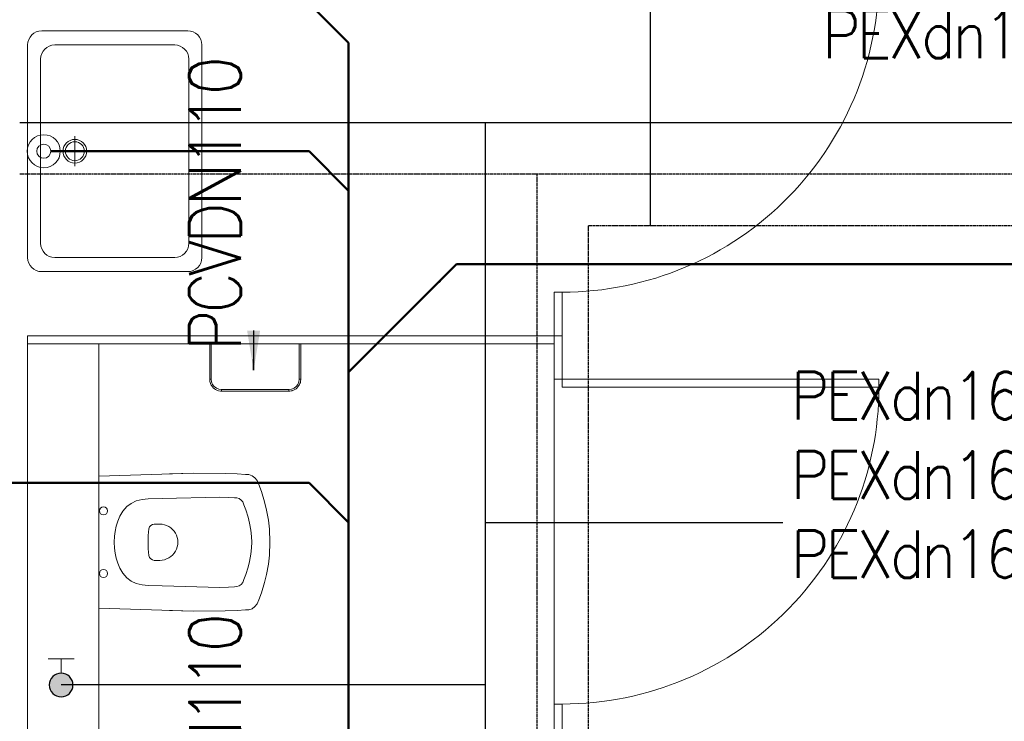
# Model space of a CAD drawing. Header units: millimetres. Extents: x -17122 to 7392, y -6480 to -3200.
# Tile 67 of 70: x 5046 to 5295, y -4297 to -4120. Entities that reach past the tile are written whole.
import ezdxf
from ezdxf import colors
from ezdxf.entities.mleader import LeaderData, LeaderLine
from ezdxf.lldxf.tags import DXFTag
from ezdxf.math import Vec2, Vec3

# ---------------------------------------------------------------- set-up
doc = ezdxf.new("R2010")
doc.units = ezdxf.units.MM
doc.linetypes.add('DASHDOT', pattern=[20, 10, -5, 0, -5])
doc.linetypes.add('DASHED', pattern=[0.75, 0.5, -0.25])
for name, color, linetype, lineweight in [('_k_wyposażenia', 251, 'Continuous', 9), ('_k_ściany', 7, 'Continuous', 0), ('KANZLIZACJA', 34, 'Continuous', 30), ('WODA C', 1, 'Continuous', 0), ('WODA Z', 5, 'Continuous', 0)]:
    doc.layers.add(name, color=color, linetype=linetype, lineweight=lineweight)
for name, color, linetype, true_color in [('IS_Ciepła_woda', 1, 'DASHDOT', 0xff0000), ('IS_Cyrkulacja', 7, 'DASHED', 0x800080), ('IS_Zimna_woda', 5, 'SOLID', 0x0000ff)]:
    doc.layers.add(name, color=color, linetype=linetype, true_color=true_color)
doc.styles.get("Standard").update_dxf_attribs({"font": 'arial.ttf'})
tags = doc.linetypes.add('SOLID', pattern=[10, 10, 0]).pattern_tags.tags
tags[6:7] = [DXFTag(74, 4), DXFTag(75, 0), DXFTag(340, '0'), DXFTag(46, 0.0), DXFTag(50, 0.0), DXFTag(44, 0.0), DXFTag(45, 0.0)]
tags[4:5] = [DXFTag(74, 4), DXFTag(75, 0), DXFTag(340, '0'), DXFTag(46, 0.0), DXFTag(50, 0.0), DXFTag(44, 0.0), DXFTag(45, 0.0)]

# ---------------------------------------------------------------- blocks, each defined once
blk = doc.blocks.new('kabiny')
at = {"layer": '_k_wyposażenia', "lineweight": 0, "ltscale": 20}
for p, q in [((13.20636446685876, 7.000000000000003), (12.4492233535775, -16.896484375)), ((13.20636446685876, 7.000000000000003), (46.53125460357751, 6.999999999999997)), ((46.53125460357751, 6.999999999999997), (47.28931124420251, -16.896484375)), ((115.2063644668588, 7.000000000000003), (114.4492233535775, -16.896484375)), ((115.2063644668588, 7.000000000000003), (148.5312546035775, 6.999999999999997)), ((148.5312546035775, 6.999999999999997), (149.2893112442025, -16.896484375)), ((25.85376436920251, 2.632019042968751), (24.55280001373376, 2.235290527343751)), ((27.12695772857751, 2.885925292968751), (25.85376436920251, 2.632019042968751)), ((28.34399874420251, 3.02813720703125), (27.12695772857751, 2.885925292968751)), ((29.86896212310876, 3.09954833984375), (28.34399874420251, 3.02813720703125)), ((29.86896212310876, 3.09954833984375), (31.39484102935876, 3.02813720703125)), ((31.39484102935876, 3.02813720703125), (32.61127169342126, 2.885925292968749)), ((32.61127169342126, 2.885925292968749), (33.88446505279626, 2.632019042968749)), ((33.88446505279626, 2.632019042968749), (35.18542940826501, 2.235290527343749)), ((127.8537643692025, 2.632019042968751), (126.5528000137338, 2.235290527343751)), ((129.1269577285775, 2.885925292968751), (127.8537643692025, 2.632019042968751)), ((130.3439987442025, 3.02813720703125), (129.1269577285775, 2.885925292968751)), ((131.8689621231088, 3.09954833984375), (130.3439987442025, 3.02813720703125)), ((131.8689621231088, 3.09954833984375), (133.3948410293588, 3.02813720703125)), ((133.3948410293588, 3.02813720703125), (134.6112716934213, 2.885925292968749)), ((134.6112716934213, 2.885925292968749), (135.8844650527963, 2.632019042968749)), ((135.8844650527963, 2.632019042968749), (137.185429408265, 2.235290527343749)), ((22.03571016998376, 0.9044189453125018), (20.87573702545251, -0.1142578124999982)), ((23.27960665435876, 1.669189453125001), (22.03571016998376, 0.9044189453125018)), ((24.55280001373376, 2.235290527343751), (23.27960665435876, 1.669189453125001)), ((35.18542940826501, 2.235290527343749), (36.45801241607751, 1.669189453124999)), ((36.45801241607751, 1.669189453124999), (37.70312960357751, 0.9044189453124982)), ((37.70312960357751, 0.9044189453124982), (38.86310274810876, -0.1142578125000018)), ((124.0357101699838, 0.9044189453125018), (122.8757370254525, -0.1142578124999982)), ((125.2796066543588, 1.669189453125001), (124.0357101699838, 0.9044189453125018)), ((126.5528000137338, 2.235290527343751), (125.2796066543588, 1.669189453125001)), ((137.185429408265, 2.235290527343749), (138.4580124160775, 1.669189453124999)), ((138.4580124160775, 1.669189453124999), (139.7031296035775, 0.9044189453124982)), ((139.7031296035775, 0.9044189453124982), (140.8631027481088, -0.1142578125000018)), ((19.43225558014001, -2.464416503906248), (19.06451876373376, -3.936584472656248)), ((20.05511934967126, -1.161926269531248), (19.43225558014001, -2.464416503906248)), ((20.87573702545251, -0.1142578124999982), (20.05511934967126, -1.161926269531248)), ((38.86310274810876, -0.1142578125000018), (39.68341524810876, -1.161926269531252)), ((39.68341524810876, -1.161926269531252), (40.30597384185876, -2.464416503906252)), ((40.30597384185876, -2.464416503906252), (40.67371065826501, -3.936584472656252)), ((121.43225558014, -2.464416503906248), (121.0645187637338, -3.936584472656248)), ((122.0551193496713, -1.161926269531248), (121.43225558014, -2.464416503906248)), ((122.8757370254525, -0.1142578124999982), (122.0551193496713, -1.161926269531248)), ((140.8631027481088, -0.1142578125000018), (141.6834152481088, -1.161926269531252)), ((141.6834152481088, -1.161926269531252), (142.3059738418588, -2.464416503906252)), ((142.3059738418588, -2.464416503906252), (142.673710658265, -3.936584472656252)), ((19.06451876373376, -3.936584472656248), (18.92352755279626, -5.465515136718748)), ((40.67371065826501, -3.936584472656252), (40.81470186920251, -5.465515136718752)), ((121.0645187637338, -3.936584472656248), (120.9235275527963, -5.465515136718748)), ((142.673710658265, -3.936584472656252), (142.8147018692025, -5.465515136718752)), ((18.92352755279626, -5.465515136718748), (18.82098849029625, -8.976562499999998)), ((25.2849167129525, -8.3753662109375), (25.2849167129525, -7.01458740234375)), ((34.45331270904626, -8.3753662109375), (34.45331270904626, -7.01458740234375)), ((40.81470186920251, -5.465515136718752), (40.91663058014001, -8.976562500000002)), ((120.9235275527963, -5.465515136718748), (120.8209884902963, -8.976562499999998)), ((127.2849167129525, -8.3753662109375), (127.2849167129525, -7.01458740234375)), ((136.4533127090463, -8.3753662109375), (136.4533127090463, -7.01458740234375)), ((142.8147018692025, -5.465515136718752), (142.91663058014, -8.976562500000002)), ((18.46393282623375, -23.60272216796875), (18.82098849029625, -8.976562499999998)), ((41.27460177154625, -23.60272216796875), (40.91663058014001, -8.976562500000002)), ((120.4639328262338, -23.60272216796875), (120.8209884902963, -8.976562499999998)), ((143.2746017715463, -23.60272216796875), (142.91663058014, -8.976562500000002)), ((12.4492233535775, -16.896484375), (12.64056856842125, -10.872314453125)), ((47.28931124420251, -16.896484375), (47.09766085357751, -10.872314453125)), ((114.4492233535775, -16.896484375), (114.6405685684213, -10.872314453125)), ((149.2893112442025, -16.896484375), (149.0976608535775, -10.872314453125)), ((12.4492233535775, -16.896484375), (12.52155001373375, -24.9024658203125)), ((12.52155001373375, -24.9024658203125), (12.4492233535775, -16.896484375)), ((47.2172897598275, -24.9024658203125), (47.28931124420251, -16.896484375)), ((47.28931124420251, -16.896484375), (47.2172897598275, -24.9024658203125)), ((114.4492233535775, -16.896484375), (114.5215500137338, -24.9024658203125)), ((114.5215500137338, -24.9024658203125), (114.4492233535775, -16.896484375)), ((149.2172897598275, -24.9024658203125), (149.2893112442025, -16.896484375)), ((149.2893112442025, -16.896484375), (149.2172897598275, -24.9024658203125)), ((18.54877169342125, -25.75299072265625), (18.46393282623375, -23.60272216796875)), ((41.18976290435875, -25.75299072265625), (41.27460177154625, -23.60272216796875)), ((120.5487716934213, -25.75299072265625), (120.4639328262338, -23.60272216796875)), ((143.1897629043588, -25.75299072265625), (143.2746017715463, -23.60272216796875)), ((12.52155001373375, -24.9024658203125), (12.64056856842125, -27.9298095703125)), ((12.64056856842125, -27.9298095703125), (12.52155001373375, -24.9024658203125)), ((18.6333053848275, -27.25262451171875), (18.54877169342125, -25.75299072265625)), ((18.661991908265, -27.8468017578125), (18.6333053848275, -27.25262451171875)), ((41.076542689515, -27.8468017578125), (41.10492403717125, -27.25262451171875)), ((41.10492403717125, -27.25262451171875), (41.18976290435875, -25.75299072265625)), ((47.0976608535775, -27.9298095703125), (47.2172897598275, -24.9024658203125)), ((47.2172897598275, -24.9024658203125), (47.0976608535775, -27.9298095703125)), ((114.5215500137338, -24.9024658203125), (114.6405685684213, -27.9298095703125)), ((114.6405685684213, -27.9298095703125), (114.5215500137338, -24.9024658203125)), ((120.6333053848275, -27.25262451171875), (120.5487716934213, -25.75299072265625)), ((120.661991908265, -27.8468017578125), (120.6333053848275, -27.25262451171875)), ((143.076542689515, -27.8468017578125), (143.1049240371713, -27.25262451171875)), ((143.1049240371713, -27.25262451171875), (143.1897629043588, -25.75299072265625)), ((149.0976608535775, -27.9298095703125), (149.2172897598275, -24.9024658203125)), ((149.2172897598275, -24.9024658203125), (149.0976608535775, -27.9298095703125)), ((12.64056856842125, -27.9298095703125), (12.75958712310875, -30.04010009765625)), ((12.75958712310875, -30.04010009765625), (12.64056856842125, -27.9298095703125)), ((18.86005099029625, -28.44097900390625), (18.661991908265, -27.8468017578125)), ((19.22687227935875, -28.94940185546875), (18.86005099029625, -28.44097900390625)), ((19.70782931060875, -29.34552001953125), (19.22687227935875, -28.94940185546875)), ((20.44208224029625, -29.65679931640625), (19.70782931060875, -29.34552001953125)), ((21.71466524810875, -30.109375), (20.44208224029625, -29.65679931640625)), ((38.02386934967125, -30.109375), (39.2961471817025, -29.65679931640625)), ((39.2961471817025, -29.65679931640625), (40.03070528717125, -29.34552001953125)), ((40.03070528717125, -29.34552001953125), (40.5107467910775, -28.94940185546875)), ((40.5107467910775, -28.94940185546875), (40.8781784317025, -28.44097900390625)), ((40.8781784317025, -28.44097900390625), (41.076542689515, -27.8468017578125)), ((46.9780319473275, -30.04010009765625), (47.0976608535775, -27.9298095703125)), ((47.0976608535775, -27.9298095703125), (46.9780319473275, -30.04010009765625)), ((114.6405685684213, -27.9298095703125), (114.7595871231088, -30.04010009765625)), ((114.7595871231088, -30.04010009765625), (114.6405685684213, -27.9298095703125)), ((120.8600509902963, -28.44097900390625), (120.661991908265, -27.8468017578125)), ((121.2268722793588, -28.94940185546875), (120.8600509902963, -28.44097900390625)), ((121.7078293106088, -29.34552001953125), (121.2268722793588, -28.94940185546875)), ((122.4420822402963, -29.65679931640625), (121.7078293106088, -29.34552001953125)), ((123.7146652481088, -30.109375), (122.4420822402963, -29.65679931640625)), ((140.0238693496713, -30.109375), (141.2961471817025, -29.65679931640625)), ((141.2961471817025, -29.65679931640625), (142.0307052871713, -29.34552001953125)), ((142.0307052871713, -29.34552001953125), (142.5107467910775, -28.94940185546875)), ((142.5107467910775, -28.94940185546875), (142.8781784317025, -28.44097900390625)), ((142.8781784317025, -28.44097900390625), (143.076542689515, -27.8468017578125)), ((148.9780319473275, -30.04010009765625), (149.0976608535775, -27.9298095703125)), ((149.0976608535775, -27.9298095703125), (148.9780319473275, -30.04010009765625)), ((12.75958712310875, -30.04010009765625), (12.7995651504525, -30.87689208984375)), ((12.7995651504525, -30.87689208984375), (12.75958712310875, -30.04010009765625)), ((12.7995651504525, -30.87689208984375), (13.07758028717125, -31.71307373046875)), ((13.07758028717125, -31.71307373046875), (12.7995651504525, -30.87689208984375)), ((13.07758028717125, -31.71307373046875), (13.59515841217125, -32.43023681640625)), ((13.59515841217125, -32.43023681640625), (13.07758028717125, -31.71307373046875)), ((23.5527389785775, -30.6751708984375), (21.71466524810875, -30.109375)), ((25.02155001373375, -31.0438232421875), (23.5527389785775, -30.6751708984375)), ((26.830937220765, -31.382568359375), (25.02155001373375, -31.0438232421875)), ((28.44257052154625, -31.55224609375), (26.830937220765, -31.382568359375)), ((29.86896212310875, -31.61541748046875), (28.44257052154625, -31.55224609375)), ((29.86896212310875, -31.61541748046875), (31.2956589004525, -31.55224609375)), ((31.2956589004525, -31.55224609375), (32.9069870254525, -31.382568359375)), ((32.9069870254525, -31.382568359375), (34.716679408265, -31.0438232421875)), ((34.716679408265, -31.0438232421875), (36.18549044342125, -30.6751708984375)), ((36.18549044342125, -30.6751708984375), (38.02386934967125, -30.109375)), ((46.1430710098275, -32.43023681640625), (46.660038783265, -31.71307373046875)), ((46.660038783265, -31.71307373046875), (46.1430710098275, -32.43023681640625)), ((46.660038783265, -31.71307373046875), (46.93866427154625, -30.87689208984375)), ((46.93866427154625, -30.87689208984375), (46.660038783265, -31.71307373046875)), ((46.93866427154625, -30.87689208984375), (46.9780319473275, -30.04010009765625)), ((46.9780319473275, -30.04010009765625), (46.93866427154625, -30.87689208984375)), ((114.7595871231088, -30.04010009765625), (114.7995651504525, -30.87689208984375)), ((114.7995651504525, -30.87689208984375), (114.7595871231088, -30.04010009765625)), ((114.7995651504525, -30.87689208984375), (115.0775802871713, -31.71307373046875)), ((115.0775802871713, -31.71307373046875), (114.7995651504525, -30.87689208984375)), ((115.0775802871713, -31.71307373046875), (115.5951584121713, -32.43023681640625)), ((115.5951584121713, -32.43023681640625), (115.0775802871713, -31.71307373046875)), ((125.5527389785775, -30.6751708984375), (123.7146652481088, -30.109375)), ((127.0215500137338, -31.0438232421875), (125.5527389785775, -30.6751708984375)), ((128.830937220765, -31.382568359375), (127.0215500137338, -31.0438232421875)), ((130.4425705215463, -31.55224609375), (128.830937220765, -31.382568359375)), ((131.8689621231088, -31.61541748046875), (130.4425705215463, -31.55224609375)), ((131.8689621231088, -31.61541748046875), (133.2956589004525, -31.55224609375)), ((133.2956589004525, -31.55224609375), (134.9069870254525, -31.382568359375)), ((134.9069870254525, -31.382568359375), (136.716679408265, -31.0438232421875)), ((136.716679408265, -31.0438232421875), (138.1854904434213, -30.6751708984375)), ((138.1854904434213, -30.6751708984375), (140.0238693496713, -30.109375)), ((148.1430710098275, -32.43023681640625), (148.660038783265, -31.71307373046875)), ((148.660038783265, -31.71307373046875), (148.1430710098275, -32.43023681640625)), ((148.660038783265, -31.71307373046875), (148.9386642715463, -30.87689208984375)), ((148.9386642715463, -30.87689208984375), (148.660038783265, -31.71307373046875)), ((148.9386642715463, -30.87689208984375), (148.9780319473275, -30.04010009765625)), ((148.9780319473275, -30.04010009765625), (148.9386642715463, -30.87689208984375)), ((13.59515841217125, -32.43023681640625), (14.2717331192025, -32.98748779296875)), ((14.2717331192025, -32.98748779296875), (13.59515841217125, -32.43023681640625)), ((14.2717331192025, -32.98748779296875), (15.3068893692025, -33.42633056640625)), ((15.3068893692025, -33.42633056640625), (14.2717331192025, -32.98748779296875)), ((15.3068893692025, -33.42633056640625), (17.0976608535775, -34.063232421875)), ((17.0976608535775, -34.063232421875), (15.3068893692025, -33.42633056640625)), ((17.0976608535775, -34.063232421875), (19.68402559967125, -34.8603515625)), ((19.68402559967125, -34.8603515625), (17.0976608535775, -34.063232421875)), ((40.0542038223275, -34.8603515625), (42.64056856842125, -34.063232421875)), ((42.64056856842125, -34.063232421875), (40.0542038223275, -34.8603515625)), ((42.64056856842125, -34.063232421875), (44.43134005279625, -33.42633056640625)), ((44.43134005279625, -33.42633056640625), (42.64056856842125, -34.063232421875)), ((44.43134005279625, -33.42633056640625), (45.46588595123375, -32.98748779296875)), ((45.46588595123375, -32.98748779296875), (44.43134005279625, -33.42633056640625)), ((45.46588595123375, -32.98748779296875), (46.1430710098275, -32.43023681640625)), ((46.1430710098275, -32.43023681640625), (45.46588595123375, -32.98748779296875)), ((115.5951584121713, -32.43023681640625), (116.2717331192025, -32.98748779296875)), ((116.2717331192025, -32.98748779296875), (115.5951584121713, -32.43023681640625)), ((116.2717331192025, -32.98748779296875), (117.3068893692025, -33.42633056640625)), ((117.3068893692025, -33.42633056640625), (116.2717331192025, -32.98748779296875)), ((117.3068893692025, -33.42633056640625), (119.0976608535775, -34.063232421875)), ((119.0976608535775, -34.063232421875), (117.3068893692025, -33.42633056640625)), ((119.0976608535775, -34.063232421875), (121.6840255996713, -34.8603515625)), ((121.6840255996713, -34.8603515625), (119.0976608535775, -34.063232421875)), ((142.0542038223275, -34.8603515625), (144.6405685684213, -34.063232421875)), ((144.6405685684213, -34.063232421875), (142.0542038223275, -34.8603515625)), ((144.6405685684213, -34.063232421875), (146.4313400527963, -33.42633056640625)), ((146.4313400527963, -33.42633056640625), (144.6405685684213, -34.063232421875)), ((146.4313400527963, -33.42633056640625), (147.4658859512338, -32.98748779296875)), ((147.4658859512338, -32.98748779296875), (146.4313400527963, -33.42633056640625)), ((147.4658859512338, -32.98748779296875), (148.1430710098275, -32.43023681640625)), ((148.1430710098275, -32.43023681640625), (147.4658859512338, -32.98748779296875)), ((19.68402559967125, -34.8603515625), (21.75372774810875, -35.37762451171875)), ((21.75372774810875, -35.37762451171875), (19.68402559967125, -34.8603515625)), ((21.75372774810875, -35.37762451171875), (24.3010299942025, -35.85552978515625)), ((24.3010299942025, -35.85552978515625), (21.75372774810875, -35.37762451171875)), ((24.3010299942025, -35.85552978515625), (26.56940157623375, -36.094482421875)), ((26.56940157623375, -36.094482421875), (24.3010299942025, -35.85552978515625)), ((26.56940157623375, -36.094482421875), (29.86896212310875, -36.19976806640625)), ((29.86896212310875, -36.19976806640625), (26.56940157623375, -36.094482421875)), ((29.86896212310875, -36.19976806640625), (33.168827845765, -36.094482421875)), ((33.168827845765, -36.094482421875), (29.86896212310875, -36.19976806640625)), ((33.168827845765, -36.094482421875), (35.43719942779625, -35.85552978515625)), ((35.43719942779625, -35.85552978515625), (33.168827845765, -36.094482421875)), ((35.43719942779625, -35.85552978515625), (37.9838913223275, -35.37762451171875)), ((37.9838913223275, -35.37762451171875), (35.43719942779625, -35.85552978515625)), ((37.9838913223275, -35.37762451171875), (40.0542038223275, -34.8603515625)), ((40.0542038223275, -34.8603515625), (37.9838913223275, -35.37762451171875)), ((121.6840255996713, -34.8603515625), (123.7537277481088, -35.37762451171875)), ((123.7537277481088, -35.37762451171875), (121.6840255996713, -34.8603515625)), ((123.7537277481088, -35.37762451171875), (126.3010299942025, -35.85552978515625)), ((126.3010299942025, -35.85552978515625), (123.7537277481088, -35.37762451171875)), ((126.3010299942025, -35.85552978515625), (128.5694015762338, -36.094482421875)), ((128.5694015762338, -36.094482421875), (126.3010299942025, -35.85552978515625)), ((128.5694015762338, -36.094482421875), (131.8689621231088, -36.19976806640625)), ((131.8689621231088, -36.19976806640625), (128.5694015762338, -36.094482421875)), ((131.8689621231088, -36.19976806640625), (135.168827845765, -36.094482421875)), ((135.168827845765, -36.094482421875), (131.8689621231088, -36.19976806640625)), ((135.168827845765, -36.094482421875), (137.4371994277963, -35.85552978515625)), ((137.4371994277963, -35.85552978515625), (135.168827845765, -36.094482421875)), ((137.4371994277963, -35.85552978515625), (139.9838913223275, -35.37762451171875)), ((139.9838913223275, -35.37762451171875), (137.4371994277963, -35.85552978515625)), ((139.9838913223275, -35.37762451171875), (142.0542038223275, -34.8603515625)), ((142.0542038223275, -34.8603515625), (139.9838913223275, -35.37762451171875))]:
    blk.add_line(p, q, dxfattribs=at)
at = {"layer": '_k_wyposażenia', "lineweight": 0, "ltscale": 0.1}
for p, q in [((-20, -21.01362966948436), (-20, -21)), ((-20, -21), (-11, -21)), ((-20, -21.05358983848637), (-20, -21.01362966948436)), ((-20, -21.11715728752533), (-20, -21.05358983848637)), ((-20, -21.2), (-20, -21.11715728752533)), ((-20, -21.29647238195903), (-20, -21.2)), ((-20, -21.4), (-20, -21.29647238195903)), ((-11, -21.4), (-20, -21.4)), ((-20, -43.6), (-20, -21.4)), ((-11, -21.01362966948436), (-11, -21)), ((-11, -21), (-10.45000292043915, -21.05777549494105)), ((-11, -21.05358983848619), (-11, -21.01362966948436)), ((-11, -21.11715728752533), (-11, -21.05358983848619)), ((-11, -21.2), (-11, -21.11715728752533)), ((-11, -21.29647238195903), (-11, -21.2)), ((-11, -21.4), (-11, -21.29647238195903)), ((-10.32707048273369, -21.48859285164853), (-11, -21.4)), ((-10.45000292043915, -21.05777549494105), (-10.22354286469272, -21.10222252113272)), ((-9.7, -21.7483339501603), (-10.32707048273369, -21.48859285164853)), ((-10.22354286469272, -21.10222252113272), (-9.91873533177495, -21.20893415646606)), ((-9.91873533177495, -21.20893415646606), (-9.5, -21.40192378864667)), ((-9.16152236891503, -22.16152236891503), (-9.7, -21.7483339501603)), ((-9.5, -21.40192378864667), (-9.424288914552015, -21.45513921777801)), ((-9.424288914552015, -21.45513921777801), (-8.983501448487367, -21.78800646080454)), ((-8.748333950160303, -22.7), (-9.16152236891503, -22.16152236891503)), ((-8.983501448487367, -21.78800646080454), (-8.878679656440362, -21.87867965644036)), ((-8.878679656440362, -21.87867965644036), (-8.61138342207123, -22.19620049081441)), ((-8.61138342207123, -22.19620049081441), (-8.4019237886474, -22.5)), ((170.6113834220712, -22.19620049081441), (170.4019237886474, -22.5)), ((170.8786796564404, -21.87867965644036), (170.6113834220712, -22.19620049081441)), ((170.7483339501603, -22.7), (171.161522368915, -22.16152236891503)), ((170.9835014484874, -21.78800646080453), (170.8786796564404, -21.87867965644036)), ((171.424288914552, -21.45513921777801), (170.9835014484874, -21.78800646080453)), ((171.161522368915, -22.16152236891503), (171.7, -21.7483339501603)), ((171.5, -21.40192378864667), (171.424288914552, -21.45513921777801)), ((171.9187353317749, -21.20893415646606), (171.5, -21.40192378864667)), ((171.7, -21.7483339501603), (172.3270704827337, -21.48859285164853)), ((172.2235428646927, -21.10222252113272), (171.9187353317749, -21.20893415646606)), ((172.4500029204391, -21.05777549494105), (172.2235428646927, -21.10222252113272)), ((172.3270704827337, -21.48859285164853), (173, -21.4)), ((173, -21), (172.4500029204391, -21.05777549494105)), ((173, -21.01362966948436), (173, -21)), ((182, -21), (173, -21)), ((173, -21.05358983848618), (173, -21.01362966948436)), ((173, -21.11715728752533), (173, -21.05358983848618)), ((173, -21.2), (173, -21.11715728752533)), ((173, -21.29647238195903), (173, -21.2)), ((173, -21.4), (173, -21.29647238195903)), ((173, -21.4), (182, -21.4)), ((182, -21.01362966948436), (182, -21)), ((182, -21.05358983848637), (182, -21.01362966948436)), ((182, -21.11715728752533), (182, -21.05358983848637)), ((182, -21.2), (182, -21.11715728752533)), ((182, -21.29647238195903), (182, -21.2)), ((182, -21.4), (182, -21.29647238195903)), ((182, -43.6), (182, -21.4)), ((-8.488592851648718, -23.3270704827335), (-8.748333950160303, -22.7)), ((-8.399999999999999, -24), (-8.488592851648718, -23.3270704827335)), ((-8.4019237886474, -22.5), (-8.320606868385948, -22.66582074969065)), ((-8.399999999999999, -41), (-8.399999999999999, -24)), ((-8.399999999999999, -24), (-8.296472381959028, -24)), ((-8.320606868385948, -22.66582074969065), (-8.102222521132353, -23.22354286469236)), ((-8.296472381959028, -24), (-8.2, -24)), ((-8.2, -24), (-8.117157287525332, -24)), ((-8.117157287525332, -24), (-8.053589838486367, -24)), ((-8.102222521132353, -23.22354286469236), (-8.019579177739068, -23.72382333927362)), ((-8.053589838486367, -24), (-8.013629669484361, -24)), ((-8.019579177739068, -23.72382333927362), (-8, -24)), ((-8.013629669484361, -24), (-8, -24)), ((-8, -24), (-8, -41)), ((170.0195791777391, -23.72382333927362), (170, -24)), ((170.0136296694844, -24), (170, -24)), ((170, -24), (170, -41)), ((170.0535898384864, -24), (170.0136296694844, -24)), ((170.1022225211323, -23.22354286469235), (170.0195791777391, -23.72382333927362)), ((170.1171572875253, -24), (170.0535898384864, -24)), ((170.3206068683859, -22.66582074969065), (170.1022225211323, -23.22354286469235)), ((170.2, -24), (170.1171572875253, -24)), ((170.296472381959, -24), (170.2, -24)), ((170.4, -24), (170.296472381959, -24)), ((170.4019237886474, -22.5), (170.3206068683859, -22.66582074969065)), ((170.4, -24), (170.4885928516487, -23.3270704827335)), ((170.4, -41), (170.4, -24)), ((170.4885928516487, -23.3270704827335), (170.7483339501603, -22.7)), ((-8.748333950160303, -42.3), (-8.488592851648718, -41.6729295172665)), ((-8.488592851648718, -41.6729295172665), (-8.399999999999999, -41)), ((-8.399999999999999, -41), (-8.296472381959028, -41)), ((-8.102222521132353, -41.77645713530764), (-8.320606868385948, -42.33417925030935)), ((-8.121073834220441, -41.81912511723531), (-8.320606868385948, -42.33417925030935)), ((-8.296472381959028, -41), (-8.2, -41)), ((-8.2, -41), (-8.117157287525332, -41)), ((-8.102222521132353, -41.77645713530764), (-8.138089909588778, -41.86304867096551)), ((-8.117157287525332, -41), (-8.053589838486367, -41)), ((-8.019579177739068, -41.27617666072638), (-8.102222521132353, -41.77645713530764)), ((-8.053589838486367, -41), (-8.013629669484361, -41)), ((-8, -41), (-8.019579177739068, -41.27617666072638)), ((-8.013629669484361, -41), (-8, -41)), ((170.0136296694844, -41), (170, -41)), ((170, -41), (170.0195791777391, -41.27617666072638)), ((170.0535898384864, -41), (170.0136296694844, -41)), ((170.0195791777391, -41.27617666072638), (170.1022225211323, -41.77645713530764)), ((170.1171572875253, -41), (170.0535898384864, -41)), ((170.1022225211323, -41.77645713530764), (170.3206068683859, -42.33417925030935)), ((170.1022225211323, -41.77645713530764), (170.1380899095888, -41.86304867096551)), ((170.2, -41), (170.1171572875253, -41)), ((170.1210738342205, -41.8191251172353), (170.3206068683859, -42.33417925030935)), ((170.296472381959, -41), (170.2, -41)), ((170.4, -41), (170.296472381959, -41)), ((170.4885928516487, -41.6729295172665), (170.4, -41)), ((170.7483339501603, -42.3), (170.4885928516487, -41.6729295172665)), ((-20, -43.70352761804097), (-20, -43.6)), ((-20, -43.6), (-11, -43.6)), ((-20, -43.8), (-20, -43.70352761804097)), ((-20, -43.88284271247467), (-20, -43.8)), ((-20, -43.94641016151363), (-20, -43.88284271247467)), ((-20, -43.98637033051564), (-20, -43.94641016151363)), ((-20, -44), (-20, -43.98637033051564)), ((-11, -44), (-20, -44)), ((-11, -43.6), (-10.32707048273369, -43.51140714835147)), ((-11, -43.70352761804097), (-11, -43.6)), ((-11, -43.8), (-11, -43.70352761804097)), ((-11, -43.88284271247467), (-11, -43.8)), ((-11, -43.94641016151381), (-11, -43.88284271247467)), ((-10.45000292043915, -43.94222450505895), (-11, -44)), ((-11, -43.98637033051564), (-11, -43.94641016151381)), ((-11, -44), (-11, -43.98637033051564)), ((-10.22354286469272, -43.89777747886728), (-10.45000292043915, -43.94222450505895)), ((-10.32707048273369, -43.51140714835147), (-9.7, -43.2516660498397)), ((-9.91873533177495, -43.79106584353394), (-10.22354286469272, -43.89777747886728)), ((-9.5, -43.59807621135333), (-9.91873533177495, -43.79106584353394)), ((-9.7, -43.2516660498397), (-9.16152236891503, -42.83847763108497)), ((-9.424288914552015, -43.54486078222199), (-9.5, -43.59807621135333)), ((-8.983501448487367, -43.21199353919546), (-9.424288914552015, -43.54486078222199)), ((-9.16152236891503, -42.83847763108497), (-8.748333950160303, -42.3)), ((-8.878679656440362, -43.12132034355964), (-8.983501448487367, -43.21199353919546)), ((-8.61138342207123, -42.80379950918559), (-8.878679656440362, -43.12132034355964)), ((-8.4019237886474, -42.5), (-8.61138342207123, -42.80379950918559)), ((-8.320606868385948, -42.33417925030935), (-8.4019237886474, -42.5)), ((170.3206068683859, -42.33417925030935), (170.4019237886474, -42.5)), ((170.4019237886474, -42.5), (170.6113834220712, -42.80379950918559)), ((170.6113834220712, -42.80379950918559), (170.8786796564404, -43.12132034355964)), ((171.161522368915, -42.83847763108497), (170.7483339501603, -42.3)), ((170.8786796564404, -43.12132034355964), (170.9835014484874, -43.21199353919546)), ((170.9835014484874, -43.21199353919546), (171.424288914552, -43.54486078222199)), ((171.7, -43.2516660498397), (171.161522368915, -42.83847763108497)), ((171.424288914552, -43.54486078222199), (171.5, -43.59807621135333)), ((171.5, -43.59807621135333), (171.9187353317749, -43.79106584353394)), ((172.3270704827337, -43.51140714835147), (171.7, -43.2516660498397)), ((171.9187353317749, -43.79106584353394), (172.2235428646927, -43.89777747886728)), ((172.2235428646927, -43.89777747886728), (172.4500029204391, -43.94222450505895)), ((173, -43.6), (172.3270704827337, -43.51140714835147)), ((172.4500029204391, -43.94222450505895), (173, -44)), ((173, -43.70352761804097), (173, -43.6)), ((182, -43.6), (173, -43.6)), ((173, -43.8), (173, -43.70352761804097)), ((173, -43.88284271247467), (173, -43.8)), ((173, -43.94641016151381), (173, -43.88284271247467)), ((173, -43.98637033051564), (173, -43.94641016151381)), ((173, -44), (173, -43.98637033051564)), ((173, -44), (182, -44)), ((182, -43.70352761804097), (182, -43.6)), ((182, -43.8), (182, -43.70352761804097)), ((182, -43.88284271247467), (182, -43.8)), ((182, -43.94641016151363), (182, -43.88284271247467)), ((182, -43.98637033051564), (182, -43.94641016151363)), ((182, -44), (182, -43.98637033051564))]:
    blk.add_line(p, q, dxfattribs=at)
at = {"layer": '_k_wyposażenia', "lineweight": 0, "ltscale": 20}
blk.add_lwpolyline([(83.99999999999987, 6.999999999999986), (182, 7), (182, 25), (-20, 25), (-20, 7), (80, 7)], dxfattribs=at)
for points in [[(80, 25), (82, 25), (81.99999999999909, -103), (79.99999999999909, -103)], [(182, 25), (184, 25), (183.9999999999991, -108), (181.9999999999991, -108)], [(-20, 7), (80, 7), (79.99999999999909, -108), (-20.00000000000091, -108)], [(182, 7), (82, 7), (81.99999999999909, -108), (181.9999999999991, -108)]]:
    blk.add_lwpolyline(points, close=True, dxfattribs=at)
at = {"layer": '_k_wyposażenia', "lineweight": 0}
for points in [[(-20.00000000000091, -108), (-11.00000000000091, -108), (-11.00000000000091, -110), (-20.00000000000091, -110)], [(70.99999999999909, -108.0000000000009), (90.99999999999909, -108.0000000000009), (90.99999999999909, -110.0000000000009), (70.99999999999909, -110.0000000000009)], [(172.9999999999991, -108.0000000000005), (183.9999999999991, -108.0000000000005), (183.9999999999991, -110.0000000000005), (172.9999999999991, -110.0000000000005)], [(-9.00000000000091, -110.0000000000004), (-11.00000000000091, -110.0000000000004), (-11.00000000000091, -190.0000000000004), (-9.00000000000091, -190.0000000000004)], [(170.9999999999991, -110.0000000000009), (172.9999999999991, -110.0000000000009), (172.9999999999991, -190.0000000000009), (170.9999999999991, -190.0000000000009)]]:
    blk.add_lwpolyline(points, close=True, dxfattribs=at)
at = {"layer": '_k_wyposażenia', "lineweight": 0, "ltscale": 20}
for centre in [(21.96643526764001, 5.810729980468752), (37.77240450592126, 5.810729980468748), (123.96643526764, 5.810729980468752), (139.7724045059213, 5.810729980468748)]:
    blk.add_circle(centre, 1.029566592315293, dxfattribs=at)
for centre, radius, start, end in [((26.660038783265, -7.01458740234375), 1.375247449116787, 97.0541313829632, 180), ((29.86896212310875, -32.9462890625), 27.50494898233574, 82.94586861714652, 97.05413138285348), ((33.07758028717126, -7.01458740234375), 1.375247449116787, 0, 82.94586861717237), ((128.660038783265, -7.01458740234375), 1.375247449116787, 97.0541313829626, 180), ((131.8689621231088, -32.9462890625), 27.50494898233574, 82.94586861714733, 97.05413138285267), ((135.0775802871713, -7.01458740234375), 1.375247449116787, 0, 82.94586861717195), ((29.86896212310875, -8.3753662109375), 4.584158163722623, 179.9999969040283, 3.095971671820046e-06), ((131.8689621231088, -8.3753662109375), 4.584158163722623, 179.9999969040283, 3.095971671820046e-06)]:
    blk.add_arc(centre, radius, start, end, dxfattribs=at)
at = {"layer": '_k_wyposażenia', "lineweight": 0}
for centre, start, end in [((-9.00000000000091, -110.0000000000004), 268.5674562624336, 3.053332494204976e-13), ((170.9999999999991, -110.0000000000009), 179.9999999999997, 271.4325437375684)]:
    blk.add_arc(centre, 80, start, end, dxfattribs=at)
blk = doc.blocks.new('3987417c-e224-4861-8c51-863ca10e2d8a$0$A$C17CE7B3D')
at = {"layer": '_k_wyposażenia', "lineweight": 0}
for p, q in [((-26.8304443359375, 0), (26.8304443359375, 0)), ((-30.408935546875, -40.4205322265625), (-30.408935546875, -3.5784912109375)), ((-23.251953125, -3.29254150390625), (23.251953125, -3.29254150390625)), ((30.40924072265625, -40.4205322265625), (30.40924072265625, -3.5784912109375)), ((-26.8304443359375, -37.174072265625), (-26.8304443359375, -6.87164306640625)), ((-26.8304443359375, -37.174072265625), (-26.8304443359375, -6.87164306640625)), ((26.8304443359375, -37.174072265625), (26.8304443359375, -6.87164306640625)), ((0.00030517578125, -8.1219482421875), (0.00030517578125, -15.73699951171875)), ((3.807373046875, -11.9287109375), (-3.80706787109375, -11.9287109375)), ((-23.251953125, -40.706787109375), (23.251953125, -40.706787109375)), ((-26.8304443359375, -43.99993896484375), (26.8304443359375, -43.99993896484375))]:
    blk.add_line(p, q, dxfattribs=at)
for centre, radius in [((0.00030517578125, -4.0838623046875), 4.17524424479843), ((0.00030517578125, -4.0838623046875), 1.789390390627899), ((0.00030517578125, -11.9287109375), 2.982317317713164), ((0.00030517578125, -11.9287109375), 2.385853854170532)]:
    blk.add_circle(centre, radius, dxfattribs=at)
for centre, start, end in [((-26.8304443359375, -3.5784912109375), 90, 180), ((26.8304443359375, -3.5784912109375), 0, 90), ((-23.251953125, -6.87164306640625), 90, 180), ((23.251953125, -6.87164306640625), 0, 90), ((-23.251953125, -37.127685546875), 180, 270), ((23.251953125, -37.127685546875), 270, 0), ((-26.8304443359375, -40.4205322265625), 180, 270), ((26.8304443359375, -40.4205322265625), 270, 0)]:
    blk.add_arc(centre, 3.578780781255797, start, end, dxfattribs=at)
blk = doc.blocks.new('A$C6C91014B')
at = {"layer": 'WODA Z', "lineweight": 0, "ltscale": 3}
blk.add_hatch(color=5, dxfattribs=at).paths.add_polyline_path([(0, 3.000000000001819, -1), (0, -2.999999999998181, -1)])
at = {"layer": 'WODA Z', "lineweight": 0}
for q in [(0, -2.999999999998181), (-3.304750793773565, -6.566985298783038), (3.304750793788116, -6.566985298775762)]:
    blk.add_line((7.275957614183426e-12, -6.566985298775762), q, dxfattribs=at)
at = {"layer": 'WODA Z', "lineweight": -3, "ltscale": 5}
blk.add_circle((0, 0), 3, dxfattribs=at)

msp = doc.modelspace()

# ---------------------------------------------------------------- linework, layer by layer
at = {"layer": '_k_wyposażenia', "lineweight": 0}
msp.add_lwpolyline([(5183.235256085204, -4189.100455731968), (5181.235256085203, -4189.100455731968), (5181.235256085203, -4200.100455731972), (5183.235256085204, -4200.100455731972)], close=True, dxfattribs=at)
msp.add_arc((5183.235256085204, -4109.100455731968), 80, 270, 1.432543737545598, dxfattribs=at)
at = {"layer": 'IS_Ciepła_woda', "linetype": 'DASHED', "lineweight": 30, "ltscale": 0.1}
for points in [[(5360.735256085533, -4159.341480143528), (5046.255787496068, -4159.341480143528)], [(5176.811595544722, -4159.341480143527), (5176.811595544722, -4383.155939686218)]]:
    msp.add_lwpolyline(points, dxfattribs=at)
at = {"layer": 'IS_Cyrkulacja', "linetype": 'DASHED', "lineweight": 30, "ltscale": 0.1}
for points in [[(5189.811595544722, -4172.341480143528), (5189.811595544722, -4592.387697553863)], [(5360.735256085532, -4172.341480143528), (5189.811595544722, -4172.341480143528)]]:
    msp.add_lwpolyline(points, dxfattribs=at)
at = {"layer": 'IS_Zimna_woda', "lineweight": 30}
for points in [[(5373.735256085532, -4146.341480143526), (5046.255787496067, -4146.341480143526)], [(5163.811595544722, -4146.341480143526), (5163.811595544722, -4566.387697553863)], [(5163.811595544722, -4288.288100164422), (5056.713141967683, -4288.288100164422)]]:
    msp.add_lwpolyline(points, dxfattribs=at)
at = {"layer": 'KANZLIZACJA', "lineweight": 50}
for points in [[(5096.231754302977, -4093.024976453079), (5129.304007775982, -4126.097230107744)], [(5129.304007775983, -4126.097230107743), (5129.304007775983, -4598.005132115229)], [(5054.129040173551, -4153.509696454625), (5119.323175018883, -4153.509696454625)], [(5119.323175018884, -4153.509696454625), (5129.304007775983, -4163.490529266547)], [(5129.304007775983, -4209.30282420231), (5156.565166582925, -4182.041664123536)], [(5302.294048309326, -4182.041664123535), (5156.565166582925, -4182.041664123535)], [(5152.210154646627, -4186.396676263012), (5152.395428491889, -4186.58195010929)], [(5018.252308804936, -4237.255821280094), (5119.323175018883, -4237.255821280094)], [(5119.323175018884, -4237.255821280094), (5129.304007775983, -4247.236654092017)]]:
    msp.add_lwpolyline(points, dxfattribs=at)

# ---------------------------------------------------------------- block references
at = {"layer": '_k_wyposażenia', "lineweight": 0, "xscale": -1, "rotation": 90}
msp.add_blockref('3987417c-e224-4861-8c51-863ca10e2d8a$0$A$C17CE7B3D', (5048.255787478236, -4153.509391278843), dxfattribs=at)
at = {"layer": '_k_ściany', "lineweight": 0, "rotation": 89.99999999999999}
msp.add_blockref('kabiny', (5073.235256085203, -4384.100455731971), dxfattribs=at)
at = {"layer": 'WODA C', "xscale": -1, "rotation": 180}
msp.add_blockref('A$C6C91014B', (5056.713141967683, -4288.288100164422), dxfattribs=at)

# ---------------------------------------------------------------- leaders
at = {"layer": 'KANZLIZACJA', "color": 0, "lineweight": 30}
ml = msp.add_multileader_mtext('Standard', dxfattribs=at)
ml.set_content('{\\Fsimplex.shx;\\W0.9;\\T0.9;PCVDN110\\H2.5x;\\C34;\\W1;\\T0.95; }')
ml.set_leader_properties()
ml.build(insert=Vec2(0, 0))
ml.multileader.update_dxf_attribs({"text_left_attachment_type": 2, "text_right_attachment_type": 2, "arrow_head_size": 10})
ctx = ml.context
ctx.base_point, ctx.char_height, ctx.arrow_head_size, ctx.plane_origin, ctx.plane_x_axis, ctx.plane_y_axis = Vec3(5105.33023634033, -4205.989032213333), 13, 10, Vec3(5150.786504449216, -4240.200389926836), Vec3(5.510951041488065e-16, 1), Vec3(-1, 5.510951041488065e-16)
ctx.left_attachment, ctx.right_attachment, ctx.attachment_type = 2, 2, 2
notes = []
notes.append((ctx, [(0, (1, 1, 0), (5105.33023634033, -4208.816656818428), (5.510951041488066e-16, 1), 2.82762460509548, [(0, [(5105.33023634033, -4208.816656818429)], 0, [])])]))
ctx.mtext.insert, ctx.mtext.text_direction, ctx.mtext.rotation, ctx.mtext.width = Vec3(5089.08023634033, -4203.989032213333), Vec3(5.053215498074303e-16, 1), 1.570796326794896, 252.0453761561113
ml = msp.add_multileader_mtext('Standard', dxfattribs=at)
ml.set_content('{\\Fsimplex.shx;\\W0.9;\\T0.9;PCVDN110\\H2.5x;\\C34;\\W1;\\T0.95; }')
ml.set_leader_properties()
ml.build(insert=Vec2(0, 0))
ml.multileader.update_dxf_attribs({"text_left_attachment_type": 2, "text_right_attachment_type": 2, "arrow_head_size": 10})
ctx = ml.context
ctx.base_point, ctx.char_height, ctx.arrow_head_size, ctx.plane_origin, ctx.plane_x_axis, ctx.plane_y_axis = Vec3(5105.33023634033, -4346.598958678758), 13, 10, Vec3(5150.786504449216, -4380.810316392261), Vec3(5.510951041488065e-16, 1), Vec3(-1, 5.510951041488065e-16)
ctx.left_attachment, ctx.right_attachment, ctx.attachment_type = 2, 2, 2
notes.append((ctx, [(0, (1, 1, 0), (5105.33023634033, -4349.426583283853), (5.510951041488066e-16, 1), 2.82762460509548, [(0, [(5105.33023634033, -4349.426583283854)], 0, [])])]))
ctx.mtext.insert, ctx.mtext.text_direction, ctx.mtext.rotation, ctx.mtext.width = Vec3(5089.08023634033, -4344.598958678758), Vec3(5.053215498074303e-16, 1), 1.570796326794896, 252.0453761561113
at = {"layer": 'WODA Z', "color": 0, "lineweight": 30}
ml = msp.add_multileader_mtext('Standard', dxfattribs=at)
ml.set_content('{\\Fsimplex|c0;\\W0.9;\\T0.9;\\C5;P\\Fsimplex|c238;EXdn16x2,0\\Fsimplex|c0;\\P\\pxsm1;\\C1;P\\Fsimplex|c238;EXdn16x2,0\\Fsimplex|c0; \\C256;\\P\\C214;P\\Fsimplex|c238;EXdn16x2,0}')
ml.set_leader_properties()
ml.build(insert=Vec2(0, 0))
ml.multileader.update_dxf_attribs({"text_left_attachment_type": 2, "text_right_attachment_type": 2, "arrow_head_size": 0})
ctx = ml.context
ctx.base_point, ctx.char_height, ctx.arrow_head_size, ctx.plane_origin, ctx.plane_x_axis, ctx.plane_y_axis = Vec3(5246.879867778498, -4106.026684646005), 12, 0, Vec3(5167.363915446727, -4197.816742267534), Vec3(1, -6.123072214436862e-16), Vec3(6.123072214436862e-16, 1)
ctx.left_attachment, ctx.right_attachment, ctx.attachment_type = 2, 2, 2
notes.append((ctx, [(0, (1, 1, 0), (5205.549703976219, -4107.166684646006), (1, -6.123072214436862e-16), 41.33016380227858, [(0, [(5205.549703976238, -4172.341480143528)], 0, [])])]))
ctx.mtext.insert, ctx.mtext.text_direction, ctx.mtext.rotation, ctx.mtext.defined_height, ctx.mtext.flow_direction = Vec3(5248.879867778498, -4078.026684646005), Vec3(1, -6.123072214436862e-16), 6.283185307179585, 31.48896278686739, 5
ml = msp.add_multileader_mtext('Standard', dxfattribs=at)
ml.set_content('{\\Fsimplex|c0;\\W0.9;\\T0.9;\\C5;PEXdn\\Fsimplex|c238;16\\Fsimplex|c0;x\\Fsimplex|c238;2\\Fsimplex|c0;,0\\P\\pxsm1;\\C1;PEXdn\\Fsimplex|c238;16\\Fsimplex|c0;x\\Fsimplex|c238;2\\Fsimplex|c0;,\\Fsimplex|c238;0\\P\\Fsimplex|c0;\\C214;P\\Fsimplex|c238;EXdn16x2,0\\P\\Fsimplex|c0;\\C1; }')
ml.set_leader_properties()
ml.build(insert=Vec2(0, 0))
ml.multileader.update_dxf_attribs({"text_left_attachment_type": 2, "text_right_attachment_type": 2, "arrow_head_size": 0})
ctx = ml.context
ctx.base_point, ctx.char_height, ctx.arrow_head_size, ctx.plane_origin, ctx.plane_x_axis, ctx.plane_y_axis = Vec3(5239.001171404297, -4247.253597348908), 12, 0, Vec3(5125.62580701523, -4359.224974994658), Vec3(1, -6.123072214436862e-16), Vec3(6.123072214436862e-16, 1)
ctx.left_attachment, ctx.right_attachment, ctx.attachment_type = 2, 2, 2
notes.append((ctx, [(0, (1, 1, 0), (5197.671007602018, -4247.253597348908), (1, -6.123072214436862e-16), 41.33016380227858, [(0, [(5163.811595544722, -4247.253597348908)], 0, [])])]))
ctx.mtext.insert, ctx.mtext.text_direction, ctx.mtext.rotation, ctx.mtext.defined_height, ctx.mtext.flow_direction = Vec3(5241.001171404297, -4209.253597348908), Vec3(1, -6.123072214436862e-16), 6.283185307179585, 31.48896278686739, 5
for ctx, leaders in notes:
    for number, flags, end, landing, length, lines in leaders:
        leader = LeaderData()
        leader.index, (leader.has_last_leader_line, leader.has_dogleg_vector, leader.attachment_direction) = number, flags
        leader.last_leader_point, leader.dogleg_vector, leader.dogleg_length = Vec3(end), Vec3(landing), length
        for number, points, colour, breaks in lines:
            line = LeaderLine()
            line.index, line.vertices, line.color, line.breaks = number, Vec3.list(points), colors.encode_raw_color(colour), breaks
            leader.lines.append(line)
        ctx.leaders.append(leader)

doc.saveas('drawing.dxf')
